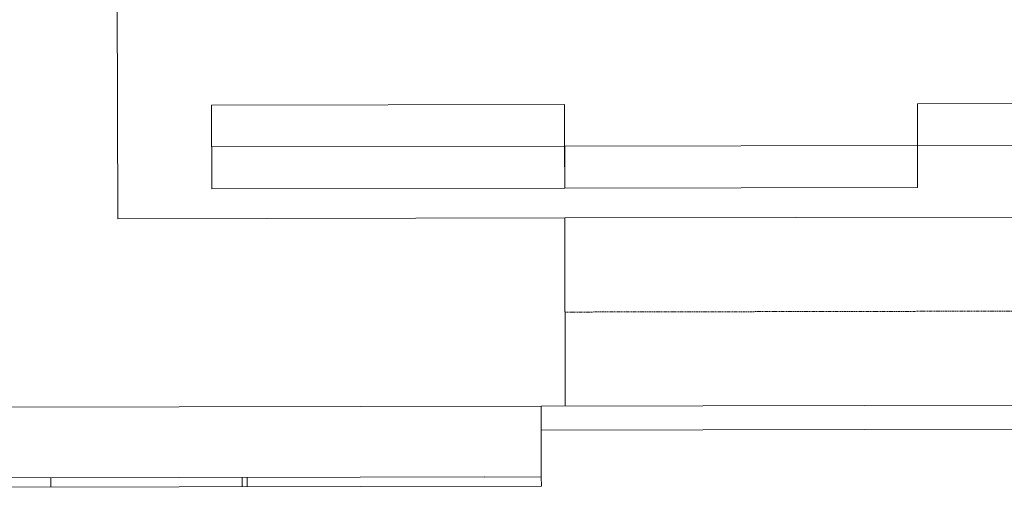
# Model space of a CAD drawing. Header units: millimetres. Extents: x 365044 to 878822, y -384447 to -241456.
# Tile 40 of 65: x 755719 to 756765, y -314515 to -314017. Entities that reach past the tile are written whole.
import ezdxf

# ---------------------------------------------------------------- set-up
doc = ezdxf.new("R2010")
doc.units = ezdxf.units.MM
doc.linetypes.add('Arrivals Level', pattern=[1.85, 1.25, -0.6])
for name, color, linetype, lineweight in [('A-DETL-____-OTLN-1', 90, 'Arrivals Level', 9), ('A-WALL-____-MCUT', 95, 'Continuous', 18), ('A-WALL-____-OTLN', 113, 'Continuous', 9), ('A-WALL-____-PATT-1', 111, 'Continuous', 9), ('Q-SPCQ-____-OTLN', 91, 'Continuous', 9)]:
    doc.layers.add(name, color=color, linetype=linetype, lineweight=lineweight)

# ---------------------------------------------------------------- blocks, each defined once
blk = doc.blocks.new('Basic Wall _ Brick_Generic_Face - ___-1852325-Level 0 - ARRIVALS - T2 - ARRIVALS FORECOURT')
at = {"layer": 'A-WALL-____-PATT-1'}
h = blk.add_hatch(dxfattribs=at)
h.set_pattern_fill('FP_2', color=256, style=0, pattern_type=2)
h.set_pattern_definition([(0, (0, 0), (406.4, 101.6), [33.528, -271.272, 33.528, -271.272, -1625.6]), (0, (0, 0), (406.4, 101.6), [-609.6, 33.528, -576.072, 33.528, -271.272, -711.2]), (0, (0, 0), (406.4, 101.6), [-1524, 33.528, -169.672, 33.528, -474.472]), (120, (152.4, 50.8), (-291.18818, 301.152724), [33.528, -271.272, 33.528, -271.272, -1625.6]), (120, (152.4, 50.8), (-291.18818, 301.152724), [-609.6, 33.528, -576.072, 33.528, -271.272, -711.2]), (120, (152.4, 50.8), (-291.18818, 301.152724), [-1524, 33.528, -169.672, 33.528, -474.472]), (240, (203.2, 254), (-115.21182, -402.752724), [33.528, -271.272, 33.528, -271.272, -1625.6]), (240, (203.2, 254), (-115.21182, -402.752724), [-609.6, 33.528, -576.072, 33.528, -271.272, -711.2]), (240, (203.2, 254), (-115.21182, -402.752724), [-1524, 33.528, -169.672, 33.528, -474.472])])
h.paths.add_polyline_path([(138185, -49019.6), (138185, -47920.4), (138175, -47920.4), (138175, -49019.6)], flags=0)
h = blk.add_hatch(dxfattribs=at)
h.set_pattern_fill('FP_15', color=256, style=0, pattern_type=2)
h.set_pattern_definition([(0, (138100, -45200), (0, 500), []), (90, (138100, -45200), (-250, 2e-14), [])])
h.paths.add_polyline_path([(138185, -49019.6), (138185, -47920.4), (138175, -47920.4), (138175, -49019.6)], flags=0)
at = {"layer": 'A-WALL-____-OTLN'}
for p in [(138175, -47920.4), (138185, -49019.6)]:
    blk.add_line(p, (138185, -47920.4), dxfattribs=at)
blk = doc.blocks.new('ELVR - Four Panel Center Opening-Rear - F-FC-015-05 _1800x4000_-4405684-Level 0 - ARRIVALS - T2 - ARRIVALS FORECOURT')
at = {"layer": 'Q-SPCQ-____-OTLN'}
for p, q in [((-750, 220.6), (-1125, 220.6)), ((-1125, 220.6), (-1125, 131.7)), ((-750, 131.7), (-750, 220.6)), ((0, 220.6), (-375, 220.6)), ((-375, 220.6), (-375, 176.2)), ((-750, 176.2), (-1125, 176.2)), ((-375, 176.2), (-750, 176.2)), ((-750, 176.2), (-750, 131.7)), ((-375, 176.2), (0, 176.2)), ((-375, 131.7), (-375, 176.2)), ((-1125, 131.7), (-750, 131.7)), ((-750, 131.7), (-375, 131.7)), ((-775.4, -100), (775.4, -100)), ((-775.4, -100), (-775.4, -125.4)), ((775.4, -125.4), (-775.4, -125.4))]:
    blk.add_line(p, q, dxfattribs=at)

msp = doc.modelspace()

# ---------------------------------------------------------------- linework, layer by layer
at = {"layer": 'A-DETL-____-OTLN-1'}
msp.add_line((756298.1, -314327.8), (757798.1, -314324.7), dxfattribs=at)
at = {"layer": 'A-WALL-____-MCUT'}
for p, q in [((755822.9, -314228.8), (755814.7, -310358.8)), ((756297.9, -314227.8), (755822.9, -314228.8)), ((756298.3, -314427.8), (756297.9, -314227.8)), ((755173.7, -314430.1), (756272.9, -314427.8)), ((756273, -314502.8), (756272.9, -314453.2)), ((755173.8, -314505.1), (756273, -314502.8))]:
    msp.add_line(p, q, dxfattribs=at)
at = {"layer": 'A-WALL-____-OTLN'}
msp.add_line((756297.9, -314227.8), (757797.8, -314224.7), dxfattribs=at)

# ---------------------------------------------------------------- block references
at = {"layer": 'A-WALL-____-OTLN', "rotation": 270.1199999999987}
msp.add_blockref('Basic Wall _ Brick_Generic_Face - ___-1852325-Level 0 - ARRIVALS - T2 - ARRIVALS FORECOURT', (803903.9, -176227.8), dxfattribs=at)
at = {"layer": 'Q-SPCQ-____-OTLN', "rotation": 0.1200000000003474}
msp.add_blockref('ELVR - Four Panel Center Opening-Rear - F-FC-015-05 _1800x4000_-4405684-Level 0 - ARRIVALS - T2 - ARRIVALS FORECOURT', (757048.1, -314326.2), dxfattribs=at)

doc.saveas('drawing.dxf')
